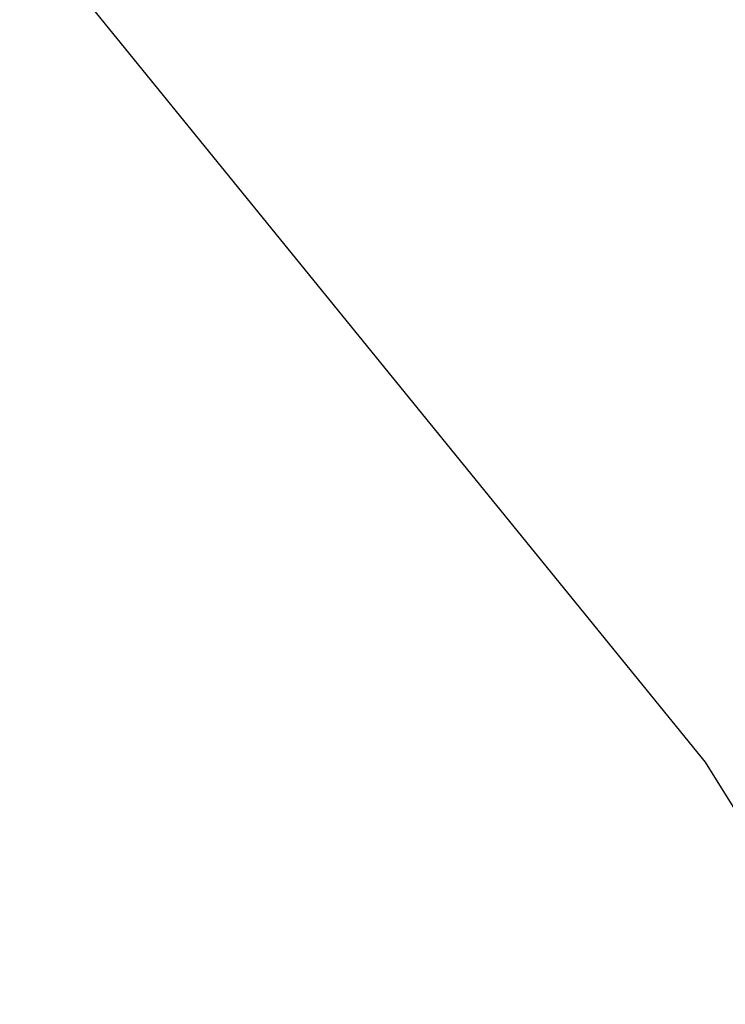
# Model space of a CAD drawing. Header units: millimetres. Extents: x -64 to 87, y -142 to 138.
# Tile 224 of 256: x -50.0224 to -49.9876, y -129.3755 to -129.327. Entities that reach past the tile are written whole.
import ezdxf

# ---------------------------------------------------------------- set-up
doc = ezdxf.new("R2010")
doc.units = ezdxf.units.MM
doc.header["$MEASUREMENT"] = 0
doc.layers.add('layer 1', color=7, linetype='Continuous')

msp = doc.modelspace()

# ---------------------------------------------------------------- linework, layer by layer
at = {"layer": 'layer 1', "lineweight": 25}
for points, knots in [([(-53.6928, -127.0353), (-53.6928, -127.0353), (-52.4933, -127.3528), (-52.4933, -127.3528), (-52.4933, -127.3528), (-52.4933, -127.3528), (-51.682, -127.7408), (-51.682, -127.7408), (-51.682, -127.7408), (-51.682, -127.7408), (-50.9411, -128.3053), (-50.9411, -128.3053), (-50.9411, -128.3053), (-50.9411, -128.3053), (-50.4472, -128.7992), (-50.4472, -128.7992), (-50.4472, -128.7992), (-50.4472, -128.7992), (-49.9886, -129.3636), (-49.9886, -129.3636)], [0, 0, 0, 0, 0.166667, 0.166667, 0.166667, 0.166667, 0.333333, 0.333333, 0.333333, 0.333333, 0.5, 0.5, 0.5, 0.5, 0.666667, 0.666667, 0.666667, 0.666667, 1, 1, 1, 1]), ([(-49.9886, -129.3636), (-49.9886, -129.3636), (-49.6358, -129.9281), (-49.6358, -129.9281), (-49.6358, -129.9281), (-49.6358, -129.9281), (-49.3536, -130.5278), (-49.3536, -130.5278), (-49.3536, -130.5278), (-49.3536, -130.5278), (-49.1772, -131.1628), (-49.1772, -131.1628), (-49.1772, -131.1628), (-49.1772, -131.1628), (-49.0361, -131.7978), (-49.0361, -131.7978), (-49.0361, -131.7978), (-49.0361, -131.7978), (-49.0008, -132.4328), (-49.0008, -132.4328), (-49.0008, -132.4328), (-49.0008, -132.4328), (-49.0361, -133.1031), (-49.0361, -133.1031), (-49.0361, -133.1031), (-49.0361, -133.1031), (-49.1772, -133.7381), (-49.1772, -133.7381), (-49.1772, -133.7381), (-49.1772, -133.7381), (-49.3536, -134.3731), (-49.3536, -134.3731), (-49.3536, -134.3731), (-49.3536, -134.3731), (-49.6358, -134.9728), (-49.6358, -134.9728), (-49.6358, -134.9728), (-49.6358, -134.9728), (-49.9886, -135.5019), (-49.9886, -135.5019)], [0, 0, 0, 0, 0.090909, 0.090909, 0.090909, 0.090909, 0.181818, 0.181818, 0.181818, 0.181818, 0.272727, 0.272727, 0.272727, 0.272727, 0.363636, 0.363636, 0.363636, 0.363636, 0.454545, 0.454545, 0.454545, 0.454545, 0.545455, 0.545455, 0.545455, 0.545455, 0.636364, 0.636364, 0.636364, 0.636364, 0.727273, 0.727273, 0.727273, 0.727273, 0.818182, 0.818182, 0.818182, 0.818182, 1, 1, 1, 1])]:
    msp.add_open_spline(points, degree=3, knots=knots, dxfattribs=at)

doc.saveas('drawing.dxf')
